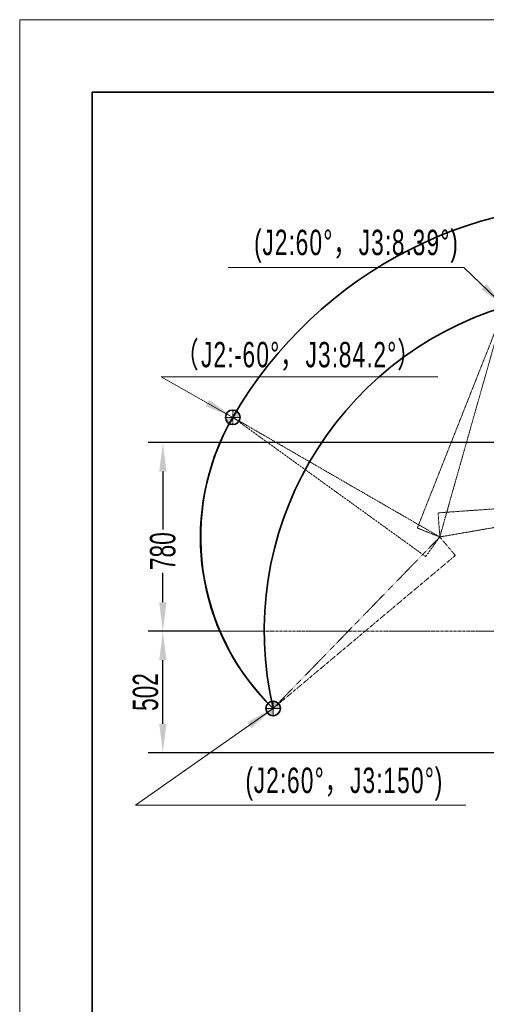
# Model space of a CAD drawing. Header units: millimetres. Extents: x 14751 to 23661, y -2885 to 3415.
# Tile 2 of 19: x 14751 to 16681, y -656 to 3415. Entities that reach past the tile are written whole.
import ezdxf

# ---------------------------------------------------------------- set-up
doc = ezdxf.new("R2010")
doc.units = ezdxf.units.MM
doc.header["$PDSIZE"] = -5
doc.linetypes.add('点画线', pattern=[18, 12, -2, 2, -2])
doc.linetypes.add('虚线', pattern=[2, 1, -1])
doc.layers.get('0').update_dxf_attribs({"lineweight": 35})
for name, color, linetype, lineweight in [('中心线层', 1, '点画线', 18), ('尺寸线层', 7, 'Continuous', 18), ('粗实线层', 7, 'Continuous', 35), ('细实线层', 7, 'Continuous', 18), ('虚线层', 6, '虚线', 18)]:
    doc.layers.add(name, color=color, linetype=linetype, lineweight=lineweight)
doc.styles.add('标准', font='txt', dxfattribs={"width": 0.667})
doc.dimstyles.new('标准', dxfattribs={"dimscale": 30, "dimtxt": 3.5, "dimasz": 4, "dimexe": 2, "dimexo": 0, "dimtad": 1, "dimdsep": 46, "dimtxsty": '标准', "dimblk": '_CAXARROW', "dimcen": 0, "dimdle": 6, "dimazin": 2, "dimtfac": 0.7071067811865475, "dimtdec": 3, "dimtmove": 2, "dimatfit": 3, "dimfxl": 1, "dimfrac": 2, "dimtolj": 1, "dimarcsym": 1})

# ---------------------------------------------------------------- blocks, each defined once
blk = doc.blocks.new('3214324')
at = {"layer": '虚线层', "color": 3}
for p, q in [((0, 0), (984, 100.0000000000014)), ((-1.364242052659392e-11, 99.99999999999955), (0, 0))]:
    blk.add_line(p, q, dxfattribs=at)
at = {"layer": '虚线层', "color": 1}
blk.add_line((984, 100.0000000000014), (-1.364242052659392e-11, 99.99999999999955), dxfattribs=at)
blk = doc.blocks.new('231234r32')
at = {"layer": '粗实线层'}
h = blk.add_hatch(color=256, dxfattribs=at)
edge = h.paths.add_edge_path(flags=0)
edge.add_arc((-1.501554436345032e-10, -1.482263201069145e-10), 29.99999999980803, 200.27844975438, 246.4693637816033, ccw=False)
edge.add_arc((-3.996802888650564e-11, 1.609743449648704e-10), 29.99999999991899, 179.9999999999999, 200.2784497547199, ccw=False)
edge.add_line((-29.99999999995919, 0), (0, 0))
edge.add_arc((896.0837643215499, -406.5585902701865), 984.0000000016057, 155.5959186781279, 157.3428088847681)
edge = h.paths.add_edge_path(flags=0)
edge.add_arc((896.0837645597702, -406.5585903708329), 984.0000002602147, 157.0111475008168, 157.3428088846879, ccw=False)
edge.add_arc((896.0837643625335, -406.5585902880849), 984.0000000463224, 155.5959186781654, 157.0111475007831, ccw=False)
edge.add_line((0, 1.818989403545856e-12), (0, -30.00000000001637))
edge.add_arc((4.28511892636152e-10, -3.353051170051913e-11), 30.00000000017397, 246.4693637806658, 269.9999999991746, ccw=False)
edge = h.paths.add_edge_path(flags=0)
edge.add_arc((1577.668812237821, -795.3974596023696), 1766.832193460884, 152.9039432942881, 153.2445873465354, ccw=False)
edge.add_arc((1577.668812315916, -795.3974596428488), 1766.83219354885, 152.2717196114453, 152.9039432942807, ccw=False)
edge.add_arc((5.968843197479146e-10, 2.601368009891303e-10), 29.99999999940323, 0, 62.758153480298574, ccw=False)
edge.add_line((30.00000000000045, 0), (0, 0))
edge = h.paths.add_edge_path(flags=0)
edge.add_line((0, -4.547473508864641e-12), (0, 22.16471025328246))
edge.add_line((0, 22.16471025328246), (0, 30.0000000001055))
edge.add_arc((3.242326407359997e-10, 9.13114917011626e-10), 29.99999999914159, 62.75815347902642, 90.00000000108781, ccw=False)
edge.add_arc((1577.66881225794, -795.3974596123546), 1766.832193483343, 152.2717196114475, 153.2445873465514)
at = {"layer": '中心线层'}
for p, q in [((-33, 0), (33, 0)), ((0, -33), (0, 33))]:
    blk.add_line(p, q, dxfattribs=at)
at = {"layer": '粗实线层'}
blk.add_circle((0, 0), 30, dxfattribs=at)
blk = doc.blocks.new('_CAXARROW')
blk.add_hatch(color=0).paths.add_polyline_path([(0, 0), (-1, 0.125), (-1, -0.125)], flags=0)
blk = doc.blocks.new('*D23')
at = {"layer": 'Defpoints', "color": 0, "transparency": 16777216}
for p in [(17164.45087273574, 1666.729188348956), (15343.12213730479, 886.7291883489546), (15580.0198172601, 886.7291883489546)]:
    blk.add_point(p, dxfattribs=at)
at = {"layer": '尺寸线层', "color": 0, "linetype": 'Continuous', "lineweight": -2, "transparency": 16777216}
for p, q in [((17164.45087273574, 1666.729188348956), (15283.12213730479, 1666.729188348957)), ((15343.12213730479, 1546.729188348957), (15343.12213730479, 1306.315840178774)), ((15343.12213730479, 1006.729188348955), (15343.12213730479, 1129.919611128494)), ((15580.0198172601, 886.7291883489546), (15283.12213730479, 886.7291883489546))]:
    blk.add_line(p, q, dxfattribs=at)
at = {"layer": '尺寸线层', "color": 0, "lineweight": -2, "transparency": 16777216, "xscale": 120, "yscale": 120, "zscale": 120}
for p, rotation in [((15343.12213730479, 1666.729188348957), 90), ((15343.12213730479, 886.7291883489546), 270)]:
    blk.add_blockref('_CAXARROW', p, dxfattribs=dict(at, rotation=rotation))
at = {"layer": '尺寸线层', "color": 0, "transparency": 16777216, "insert": (15343.12213730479, 1218.117725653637), "char_height": 105, "attachment_point": 5, "rotation": 90, "style": '标准', "bg_fill": 3, "box_fill_scale": 1.1, "bg_fill_color": 256, "bg_fill_true_color": 13158600, "bg_fill_transparency": 0}
blk.add_mtext('\\A1;780', dxfattribs=at)
blk = doc.blocks.new('*D24')
at = {"layer": 'Defpoints', "color": 0, "transparency": 16777216}
for p in [(15343.1221373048, 886.7291883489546), (15559.61779381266, 886.7291883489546), (16819.45087273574, 384.5035780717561)]:
    blk.add_point(p, dxfattribs=at)
at = {"layer": '尺寸线层', "color": 0, "linetype": 'Continuous', "lineweight": -2, "transparency": 16777216}
for p, q in [((15559.61779381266, 886.7291883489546), (15283.1221373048, 886.7291883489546)), ((15343.1221373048, 504.5035780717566), (15343.1221373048, 766.7291883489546)), ((16819.45087273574, 384.5035780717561), (15283.1221373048, 384.5035780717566))]:
    blk.add_line(p, q, dxfattribs=at)
at = {"layer": '尺寸线层', "color": 0, "lineweight": -2, "transparency": 16777216, "xscale": 120, "yscale": 120, "zscale": 120}
for p, rotation in [((15343.1221373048, 886.7291883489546), 90), ((15343.1221373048, 384.5035780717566), 270)]:
    blk.add_blockref('_CAXARROW', p, dxfattribs=dict(at, rotation=rotation))
at = {"layer": '尺寸线层', "color": 0, "transparency": 16777216, "insert": (15271.8721373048, 635.6163832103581), "char_height": 105, "attachment_point": 5, "rotation": 90, "style": '标准', "bg_fill": 3, "box_fill_scale": 1.1, "bg_fill_color": 256, "bg_fill_true_color": 13158600, "bg_fill_transparency": 0}
blk.add_mtext('\\A1;502', dxfattribs=at)
blk = doc.blocks.new('*X13')
at = {"layer": '尺寸线层', "linetype": 'Continuous'}
blk.add_hatch(color=0, dxfattribs=at).paths.add_polyline_path([(-3406.403615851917, 302.320294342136), (-3495.941743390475, 221.0311578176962), (-3513.196357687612, 245.5725164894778)], flags=0)
at = {"layer": '尺寸线层', "color": 0, "linetype": 'Continuous'}
blk.add_line((-3406.403615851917, 302.320294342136), (-3975.412094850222, -97.73994552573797), dxfattribs=at)
at = {"layer": '尺寸线层', "color": 0}
blk.add_line((-3975.412094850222, -97.73994552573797), (-2609.193131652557, -97.73994552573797), dxfattribs=at)
at = {"layer": '尺寸线层', "color": 0, "insert": (-3112.044431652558, -10.58994552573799), "char_height": 105, "width": 2011.4052, "attachment_point": 5, "line_spacing_factor": 1.150569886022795, "style": '标准'}
blk.add_mtext('\\T1.1;(J2:60%%D，J3:150%%D)', dxfattribs=at)
blk = doc.blocks.new('*X14')
at = {"layer": '尺寸线层', "linetype": 'Continuous'}
blk.add_hatch(color=0, dxfattribs=at).paths.add_polyline_path([(-2447.544062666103, 1963.113757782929), (-2544.549251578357, 2035.328668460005), (-2523.788498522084, 2056.984871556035)], flags=0)
at = {"layer": '尺寸线层', "color": 0}
blk.add_line((-2617.558862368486, 2126.098712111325), (-3593.046268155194, 2126.098712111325), dxfattribs=at)
at = {"layer": '尺寸线层', "color": 0, "linetype": 'Continuous'}
blk.add_line((-2447.544062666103, 1963.113757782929), (-2617.558862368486, 2126.098712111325), dxfattribs=at)
at = {"layer": '尺寸线层', "color": 0, "insert": (-3062.020888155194, 2213.248712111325), "char_height": 105, "width": 2124.10152, "attachment_point": 5, "line_spacing_factor": 1.150569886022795, "style": '标准'}
blk.add_mtext('\\T1.1;(J2:60%%D，J3:8.39%%D)', dxfattribs=at)
blk = doc.blocks.new('*X15')
at = {"layer": '尺寸线层', "linetype": 'Continuous'}
blk.add_hatch(color=0, dxfattribs=at).paths.add_polyline_path([(-3573.452873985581, 1505.961870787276), (-3685.262908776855, 1552.043495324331), (-3670.479430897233, 1578.148069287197)], flags=0)
at = {"layer": '尺寸线层', "color": 0, "linetype": 'Continuous'}
blk.add_line((-3573.452873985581, 1505.961870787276), (-3869.475378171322, 1673.604604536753), dxfattribs=at)
at = {"layer": '尺寸线层', "color": 0}
blk.add_line((-3869.475378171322, 1673.604604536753), (-2724.379744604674, 1673.604604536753), dxfattribs=at)
at = {"layer": '尺寸线层', "color": 0, "insert": (-3298.986904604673, 1757.754604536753), "char_height": 105, "width": 2298.42864, "attachment_point": 5, "line_spacing_factor": 1.150569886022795, "style": '标准'}
blk.add_mtext('\\T1.1;（J2:-60%%D，J3:84.2%%D）', dxfattribs=at)
blk = doc.blocks.new('*X18')
at = {"layer": '粗实线层'}
for p, q in [((-138.5, 95), (-138.5, -94.99999999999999)), ((138.5, 95), (-138.5, 95))]:
    blk.add_line(p, q, dxfattribs=at)
at = {"layer": '细实线层'}
for p, q in [((148.5, 105), (-148.5, 105)), ((-148.5, 105), (-148.5, -105))]:
    blk.add_line(p, q, dxfattribs=at)

msp = doc.modelspace()

# ---------------------------------------------------------------- linework, layer by layer
at = {"layer": '中心线层'}
msp.add_line((15394.61867923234, 886.7291883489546), (18934.28306623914, 886.7291883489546), dxfattribs=at)
at = {"layer": '粗实线层', "color": 9}
for centre, radius, start, end in [((17164.45087273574, 886.7291883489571), 1769.068248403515, 310.9999999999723, 149.9999999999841), ((17164.45087273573, 886.7291883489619), 1401.812595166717, 106.8418805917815, 193.1581194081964), ((16488.95105778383, 1276.729188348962), 989.0682484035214, 149.999999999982, 225.8028196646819)]:
    msp.add_arc(centre, radius, start, end, dxfattribs=at)
at = {"layer": '粗实线层'}
for centre, radius, start, end in [((16488.95105778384, 1276.729188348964), 989.0682484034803, 149.999999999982, 225.8028196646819), ((16482.86582478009, 1275.568057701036), 984, 155.5959186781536, 226.0097206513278)]:
    msp.add_arc(centre, radius, start, end, dxfattribs=at)

# ---------------------------------------------------------------- block references
at = {"layer": '尺寸线层'}
for name in ['*X14', '*X15']:
    msp.add_blockref(name, (19205.84570257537, 265.3014417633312), dxfattribs=at)
at = {"layer": '粗实线层'}
for p, rotation in [((16488.95105778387, 1276.729188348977), 68.39436067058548), ((16488.95105778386, 1276.729188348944), 144.1971803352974), ((16488.95105778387, 1276.729188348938), 3.999999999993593), ((16488.95105778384, 1276.72918834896), 220.0000000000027)]:
    msp.add_blockref('3214324', p, dxfattribs=dict(at, rotation=rotation))
for p in [(15632.39282858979, 1771.263312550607), (15799.44208672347, 567.6217361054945)]:
    msp.add_blockref('231234r32', p, dxfattribs=at)

# ---------------------------------------------------------------- next in the draw order: dimensions: what is measured, and where the dimension line sits
at = {"layer": '尺寸线层'}
dim = msp.add_linear_dim(base=(15343.12213730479, 886.7291883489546), p1=(17164.45087273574, 1666.729188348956), p2=(15580.0198172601, 886.7291883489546), angle=270, dimstyle='标准', override={"dimsah": 1, "dimtfill": 1, "dimtzin": 8}, dxfattribs=at)
dim.commit()
dim.dimension.update_dxf_attribs({"geometry": '*D23', "text_midpoint": (15343.12213730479, 1218.117725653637), "dimtype": 160})

# ---------------------------------------------------------------- next in the draw order: dimensions: what is measured, and where the dimension line sits
dim = msp.add_linear_dim(base=(15343.1221373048, 886.7291883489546), p1=(16819.45087273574, 384.5035780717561), p2=(15559.61779381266, 886.7291883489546), angle=90, text='502', dimstyle='标准', override={"dimsah": 1, "dimtfac": 1, "dimtfill": 1, "dimtzin": 8}, dxfattribs=at)
dim.commit()
dim.dimension.update_dxf_attribs({"geometry": '*D24', "text_midpoint": (15271.8721373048, 635.6163832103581)})

# ---------------------------------------------------------------- next in the draw order: block references
msp.add_blockref('*X13', (19205.84570257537, 265.3014417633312), dxfattribs=at)
at = {"layer": '粗实线层', "xscale": 30, "yscale": 30, "zscale": 30}
msp.add_blockref('*X18', (19205.84570257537, 265.3014417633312), dxfattribs=at)

doc.saveas('drawing.dxf')
